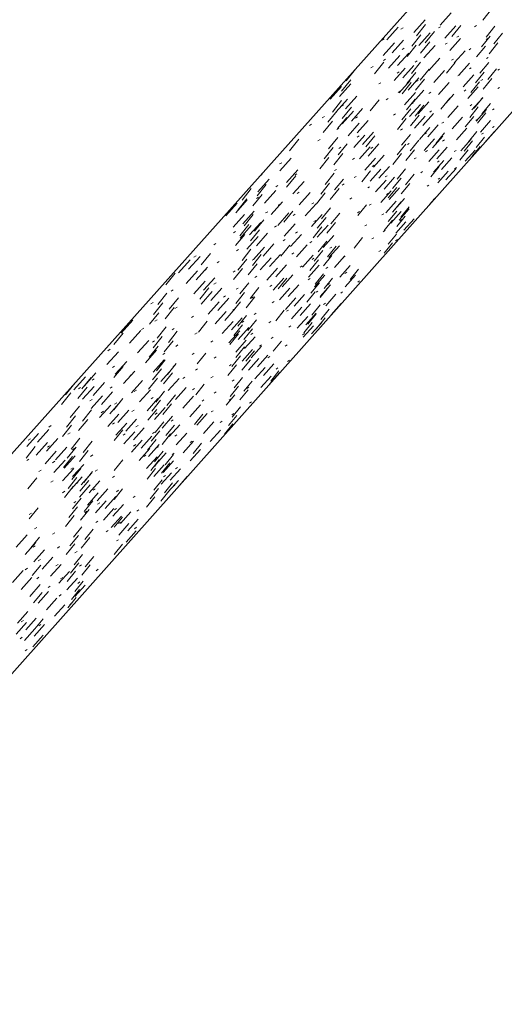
# Model space of a CAD drawing. Header units: centimetres. Extents: x 1151.07 to 1152.71, y 1902.53 to 1904.06.
# Tile 42 of 65: x 1152.2559 to 1152.3087, y 1902.8688 to 1902.9762. Entities that reach past the tile are written whole.
import ezdxf

# ---------------------------------------------------------------- set-up
doc = ezdxf.new("R2010")
doc.units = ezdxf.units.CM
for name, color, linetype, lineweight in [('Wzór powierzchni', 7, 'Continuous', 9), ('Wzór powierzchni-4', 10, 'Continuous', 9), ('Ściany', 7, 'Continuous', 9), ('Ściany-1', 250, 'Continuous', 25)]:
    doc.layers.add(name, color=color, linetype=linetype, lineweight=lineweight)

# ---------------------------------------------------------------- blocks, each defined once
blk = doc.blocks.new('FP_19-Aksono Kopia 1')
at = {"layer": 'Wzór powierzchni-4'}
for p, q in [((1152.3017, 1902.97556), (1152.30291, 1902.97691)), ((1152.30731, 1902.97732), (1152.30634, 1902.97612)), ((1152.29882, 1902.97478), (1152.30005, 1902.97615)), ((1152.30011, 1902.97565), (1152.29911, 1902.97441)), ((1152.30397, 1902.97555), (1152.30299, 1902.97434)), ((1152.29587, 1902.97397), (1152.29712, 1902.97536)), ((1152.29765, 1902.97527), (1152.29742, 1902.97514)), ((1152.2996, 1902.97452), (1152.2986, 1902.97328)), ((1152.29938, 1902.97337), (1152.3006, 1902.97473)), ((1152.30108, 1902.97487), (1152.30008, 1902.97364)), ((1152.30174, 1902.97539), (1152.30152, 1902.97527)), ((1152.30222, 1902.97416), (1152.30342, 1902.9755)), ((1152.30566, 1902.97552), (1152.30545, 1902.97539)), ((1152.30766, 1902.97546), (1152.3067, 1902.97427)), ((1152.30851, 1902.97471), (1152.30756, 1902.97353)), ((1152.2956, 1902.97407), (1152.29538, 1902.97394)), ((1152.29549, 1902.97228), (1152.29672, 1902.97366)), ((1152.29647, 1902.97256), (1152.2977, 1902.97393)), ((1152.30056, 1902.97374), (1152.29957, 1902.97252)), ((1152.30246, 1902.97361), (1152.30225, 1902.97348)), ((1152.30274, 1902.97279), (1152.30392, 1902.97412)), ((1152.30374, 1902.97438), (1152.30353, 1902.97425)), ((1152.30715, 1902.97437), (1152.30619, 1902.97319)), ((1152.30693, 1902.97414), (1152.30673, 1902.97402)), ((1152.308, 1902.97363), (1152.30705, 1902.97246)), ((1152.29706, 1902.97117), (1152.29828, 1902.97253)), ((1152.29777, 1902.97305), (1152.29755, 1902.97292)), ((1152.29909, 1902.97339), (1152.29809, 1902.97215)), ((1152.29993, 1902.97199), (1152.30114, 1902.97334)), ((1152.30324, 1902.97145), (1152.30442, 1902.97277)), ((1152.30506, 1902.97301), (1152.30485, 1902.97289)), ((1152.30664, 1902.97329), (1152.30568, 1902.97211)), ((1152.29556, 1902.97152), (1152.29455, 1902.97028)), ((1152.29575, 1902.97186), (1152.29553, 1902.97172)), ((1152.29608, 1902.97089), (1152.29731, 1902.97226)), ((1152.29954, 1902.97152), (1152.29856, 1902.9703)), ((1152.29921, 1902.97167), (1152.29899, 1902.97154)), ((1152.30047, 1902.97064), (1152.30166, 1902.97197)), ((1152.30335, 1902.97151), (1152.30238, 1902.97032)), ((1152.30316, 1902.97187), (1152.30295, 1902.97174)), ((1152.30374, 1902.97013), (1152.3049, 1902.97144)), ((1152.30699, 1902.9715), (1152.30604, 1902.97034)), ((1152.30695, 1902.97206), (1152.30674, 1902.97194)), ((1152.29247, 1902.97076), (1152.29145, 1902.9695)), ((1152.29439, 1902.97105), (1152.29416, 1902.97092)), ((1152.29667, 1902.96953), (1152.29788, 1902.97089)), ((1152.29722, 1902.97048), (1152.29701, 1902.97035)), ((1152.29763, 1902.96981), (1152.29884, 1902.97116)), ((1152.29904, 1902.97041), (1152.29805, 1902.9692)), ((1152.30049, 1902.97078), (1152.29952, 1902.96958)), ((1152.301, 1902.96932), (1152.30218, 1902.97064)), ((1152.30509, 1902.97093), (1152.30489, 1902.97081)), ((1152.30649, 1902.97045), (1152.30554, 1902.96929)), ((1152.30783, 1902.9708), (1152.3069, 1902.96965)), ((1152.30817, 1902.97077), (1152.30797, 1902.97065)), ((1152.29073, 1902.96779), (1152.29197, 1902.96918)), ((1152.29196, 1902.96962), (1152.29094, 1902.96836)), ((1152.29522, 1902.96929), (1152.295, 1902.96916)), ((1152.29725, 1902.96819), (1152.29844, 1902.96954)), ((1152.29853, 1902.96931), (1152.29755, 1902.9681)), ((1152.2982, 1902.96848), (1152.29939, 1902.96982)), ((1152.29999, 1902.96969), (1152.29901, 1902.96849)), ((1152.29931, 1902.96954), (1152.29909, 1902.96942)), ((1152.30152, 1902.96802), (1152.30269, 1902.96933)), ((1152.30384, 1902.97017), (1152.30364, 1902.97005)), ((1152.30422, 1902.96884), (1152.30538, 1902.97014)), ((1152.30599, 1902.9694), (1152.30505, 1902.96824)), ((1152.30635, 1902.96965), (1152.30615, 1902.96953)), ((1152.30733, 1902.96976), (1152.3064, 1902.9686)), ((1152.28971, 1902.96749), (1152.29096, 1902.96889)), ((1152.29095, 1902.96902), (1152.29081, 1902.96894)), ((1152.29735, 1902.96836), (1152.29713, 1902.96823)), ((1152.29781, 1902.96689), (1152.299, 1902.96822)), ((1152.29875, 1902.96717), (1152.29993, 1902.9685)), ((1152.30068, 1902.96825), (1152.30047, 1902.96812)), ((1152.30203, 1902.96674), (1152.30318, 1902.96804)), ((1152.30451, 1902.96852), (1152.30431, 1902.96839)), ((1152.3047, 1902.96758), (1152.30584, 1902.96886)), ((1152.30817, 1902.96878), (1152.30798, 1902.96865)), ((1152.29096, 1902.96735), (1152.28995, 1902.9661)), ((1152.29037, 1902.96614), (1152.29161, 1902.96752)), ((1152.29138, 1902.96644), (1152.29261, 1902.96782)), ((1152.29506, 1902.96744), (1152.29407, 1902.96622)), ((1152.29603, 1902.96757), (1152.29581, 1902.96744)), ((1152.29899, 1902.96752), (1152.29802, 1902.96633)), ((1152.29876, 1902.96708), (1152.29855, 1902.96695)), ((1152.29929, 1902.96589), (1152.30046, 1902.9672)), ((1152.30274, 1902.9676), (1152.30179, 1902.96643)), ((1152.30517, 1902.96633), (1152.3063, 1902.9676)), ((1152.30634, 1902.96768), (1152.30541, 1902.96653)), ((1152.30637, 1902.96766), (1152.30617, 1902.96753)), ((1152.30718, 1902.96702), (1152.30625, 1902.96589)), ((1152.29046, 1902.96623), (1152.28945, 1902.96498)), ((1152.29115, 1902.96686), (1152.29092, 1902.96672)), ((1152.29202, 1902.96664), (1152.29101, 1902.9654)), ((1152.29102, 1902.96481), (1152.29224, 1902.96618)), ((1152.29202, 1902.96512), (1152.29323, 1902.96648)), ((1152.29682, 1902.9659), (1152.2966, 1902.96576)), ((1152.29849, 1902.96645), (1152.29753, 1902.96526)), ((1152.29836, 1902.9656), (1152.29954, 1902.96692)), ((1152.29993, 1902.96684), (1152.29897, 1902.96565)), ((1152.29982, 1902.96464), (1152.30098, 1902.96593)), ((1152.30077, 1902.96622), (1152.30056, 1902.96609)), ((1152.30253, 1902.96549), (1152.30367, 1902.96678)), ((1152.30585, 1902.96665), (1152.30492, 1902.96551)), ((1152.30516, 1902.96691), (1152.30496, 1902.96678)), ((1152.30563, 1902.96511), (1152.30675, 1902.96637)), ((1152.30669, 1902.966), (1152.30576, 1902.96487)), ((1152.30758, 1902.96645), (1152.30739, 1902.96633)), ((1152.28908, 1902.96562), (1152.28885, 1902.96548)), ((1152.28996, 1902.96511), (1152.28896, 1902.96387)), ((1152.29152, 1902.96552), (1152.29052, 1902.96429)), ((1152.29166, 1902.96352), (1152.29287, 1902.96487)), ((1152.2927, 1902.96556), (1152.29247, 1902.96542)), ((1152.29264, 1902.96382), (1152.29384, 1902.96517)), ((1152.298, 1902.96538), (1152.29704, 1902.96419)), ((1152.29943, 1902.96577), (1152.29848, 1902.96459)), ((1152.29887, 1902.96505), (1152.29866, 1902.96492)), ((1152.2989, 1902.96434), (1152.30007, 1902.96565)), ((1152.30209, 1902.965), (1152.30189, 1902.96488)), ((1152.30301, 1902.96427), (1152.30415, 1902.96554)), ((1152.30536, 1902.96562), (1152.30443, 1902.96449)), ((1152.30579, 1902.96533), (1152.30559, 1902.96521)), ((1152.30608, 1902.96392), (1152.30719, 1902.96516)), ((1152.28768, 1902.96479), (1152.28745, 1902.96465)), ((1152.29066, 1902.96433), (1152.29044, 1902.9642)), ((1152.29325, 1902.96255), (1152.29444, 1902.96389)), ((1152.29759, 1902.96426), (1152.29738, 1902.96413)), ((1152.29944, 1902.96311), (1152.30059, 1902.9644)), ((1152.30022, 1902.96384), (1152.30002, 1902.96372)), ((1152.30034, 1902.9634), (1152.30149, 1902.96469)), ((1152.30216, 1902.96382), (1152.30123, 1902.96267)), ((1152.30349, 1902.96307), (1152.30462, 1902.96433)), ((1152.30571, 1902.96398), (1152.3048, 1902.96285)), ((1152.30641, 1902.9638), (1152.30621, 1902.96367)), ((1152.30652, 1902.96274), (1152.30762, 1902.96398)), ((1152.30759, 1902.96454), (1152.3074, 1902.96442)), ((1152.2863, 1902.96313), (1152.28529, 1902.96188)), ((1152.28861, 1902.9631), (1152.28838, 1902.96296)), ((1152.29054, 1902.96332), (1152.28954, 1902.96209)), ((1152.29228, 1902.96224), (1152.29348, 1902.96358)), ((1152.29287, 1902.96349), (1152.29265, 1902.96336)), ((1152.29458, 1902.96349), (1152.29361, 1902.96229)), ((1152.29845, 1902.96366), (1152.2975, 1902.96249)), ((1152.29834, 1902.96267), (1152.29813, 1902.96255)), ((1152.29938, 1902.96302), (1152.29844, 1902.96186)), ((1152.29996, 1902.9619), (1152.3011, 1902.96318)), ((1152.30085, 1902.96219), (1152.30199, 1902.96347)), ((1152.30216, 1902.96306), (1152.30195, 1902.96293)), ((1152.30397, 1902.96188), (1152.30508, 1902.96313)), ((1152.30523, 1902.96297), (1152.30431, 1902.96185)), ((1152.30654, 1902.96336), (1152.30563, 1902.96224)), ((1152.29005, 1902.96222), (1152.28906, 1902.961)), ((1152.29158, 1902.96265), (1152.2906, 1902.96144)), ((1152.29086, 1902.96227), (1152.29064, 1902.96213)), ((1152.29289, 1902.96099), (1152.29408, 1902.96232)), ((1152.29385, 1902.9613), (1152.29503, 1902.96263)), ((1152.29435, 1902.96228), (1152.29414, 1902.96214)), ((1152.29797, 1902.96261), (1152.29702, 1902.96144)), ((1152.2989, 1902.96198), (1152.29796, 1902.96082)), ((1152.30031, 1902.9619), (1152.30011, 1902.96177)), ((1152.30047, 1902.96071), (1152.3016, 1902.96198)), ((1152.30135, 1902.96101), (1152.30248, 1902.96227)), ((1152.30343, 1902.96191), (1152.30323, 1902.96179)), ((1152.30475, 1902.96197), (1152.30383, 1902.96085)), ((1152.30443, 1902.96073), (1152.30553, 1902.96196)), ((1152.30606, 1902.96236), (1152.30515, 1902.96125)), ((1152.28443, 1902.96058), (1152.2842, 1902.96044)), ((1152.28423, 1902.95969), (1152.28547, 1902.96107)), ((1152.28956, 1902.96113), (1152.28858, 1902.95991)), ((1152.28951, 1902.96145), (1152.28929, 1902.96131)), ((1152.29109, 1902.96157), (1152.29011, 1902.96036)), ((1152.29238, 1902.96106), (1152.29216, 1902.96093)), ((1152.29349, 1902.95977), (1152.29467, 1902.96109)), ((1152.29444, 1902.96008), (1152.29561, 1902.96139)), ((1152.29748, 1902.96157), (1152.29654, 1902.9604)), ((1152.29907, 1902.96112), (1152.29886, 1902.961)), ((1152.30097, 1902.95955), (1152.30209, 1902.9608)), ((1152.30161, 1902.96077), (1152.30141, 1902.96064)), ((1152.30185, 1902.95984), (1152.30296, 1902.9611)), ((1152.28495, 1902.95842), (1152.28617, 1902.9598)), ((1152.29039, 1902.95984), (1152.29017, 1902.95971)), ((1152.29412, 1902.95968), (1152.29316, 1902.9585)), ((1152.29408, 1902.95857), (1152.29524, 1902.95987)), ((1152.2945, 1902.9603), (1152.29429, 1902.96016)), ((1152.29502, 1902.95888), (1152.29617, 1902.96018)), ((1152.29794, 1902.95992), (1152.297, 1902.95877)), ((1152.29978, 1902.95961), (1152.29958, 1902.95948)), ((1152.30159, 1902.96016), (1152.30068, 1902.95903)), ((1152.30146, 1902.9584), (1152.30257, 1902.95965)), ((1152.30233, 1902.9587), (1152.30343, 1902.95994)), ((1152.30348, 1902.96005), (1152.30328, 1902.95992)), ((1152.28183, 1902.95741), (1152.28307, 1902.9588)), ((1152.28231, 1902.9593), (1152.28207, 1902.95915)), ((1152.28596, 1902.95915), (1152.28496, 1902.95792)), ((1152.28565, 1902.95718), (1152.28686, 1902.95854)), ((1152.28609, 1902.95936), (1152.28586, 1902.95923)), ((1152.29013, 1902.95942), (1152.28915, 1902.95821)), ((1152.29116, 1902.9588), (1152.29019, 1902.95761)), ((1152.29256, 1902.95909), (1152.29234, 1902.95896)), ((1152.29466, 1902.95739), (1152.29581, 1902.95868)), ((1152.29558, 1902.95771), (1152.29673, 1902.95899)), ((1152.29593, 1902.95916), (1152.29572, 1902.95903)), ((1152.29746, 1902.9589), (1152.29652, 1902.95775)), ((1152.29885, 1902.95933), (1152.29793, 1902.95818)), ((1152.30168, 1902.9589), (1152.30148, 1902.95878)), ((1152.28111, 1902.95775), (1152.2801, 1902.9565)), ((1152.28275, 1902.95822), (1152.28174, 1902.95698)), ((1152.28257, 1902.95617), (1152.2838, 1902.95755)), ((1152.28401, 1902.9581), (1152.28378, 1902.95796)), ((1152.28634, 1902.95735), (1152.28612, 1902.95721)), ((1152.28633, 1902.95597), (1152.28753, 1902.95732)), ((1152.28965, 1902.95835), (1152.28868, 1902.95715)), ((1152.29068, 1902.95775), (1152.28972, 1902.95656)), ((1152.29125, 1902.95828), (1152.29103, 1902.95814)), ((1152.29401, 1902.95796), (1152.2938, 1902.95783)), ((1152.29523, 1902.95624), (1152.29637, 1902.95751)), ((1152.29698, 1902.95789), (1152.29605, 1902.95674)), ((1152.29614, 1902.95655), (1152.29727, 1902.95783)), ((1152.29838, 1902.95832), (1152.29745, 1902.95718)), ((1152.30048, 1902.95814), (1152.30028, 1902.95801)), ((1152.27941, 1902.95513), (1152.28066, 1902.95652)), ((1152.28064, 1902.95664), (1152.27963, 1902.95539)), ((1152.28228, 1902.95712), (1152.28127, 1902.95588)), ((1152.2819, 1902.95681), (1152.28167, 1902.95667)), ((1152.28329, 1902.95495), (1152.28451, 1902.95631)), ((1152.28918, 1902.95729), (1152.28821, 1902.9561)), ((1152.29208, 1902.95675), (1152.29187, 1902.95662)), ((1152.29578, 1902.9551), (1152.29691, 1902.95637)), ((1152.29606, 1902.95726), (1152.29585, 1902.95713)), ((1152.29744, 1902.95631), (1152.29651, 1902.95517)), ((1152.29668, 1902.95542), (1152.29781, 1902.95668)), ((1152.30105, 1902.95662), (1152.30055, 1902.95601)), ((1152.30115, 1902.9567), (1152.30096, 1902.95657)), ((1152.27834, 1902.95477), (1152.27959, 1902.95618)), ((1152.28018, 1902.9539), (1152.28141, 1902.95528)), ((1152.2829, 1902.95524), (1152.28267, 1902.9551)), ((1152.28429, 1902.95609), (1152.28406, 1902.95595)), ((1152.28563, 1902.9553), (1152.28465, 1902.95409)), ((1152.287, 1902.95478), (1152.2882, 1902.95611)), ((1152.28793, 1902.95622), (1152.28771, 1902.95608)), ((1152.28974, 1902.95565), (1152.28878, 1902.95447)), ((1152.2929, 1902.95527), (1152.29269, 1902.95513)), ((1152.29367, 1902.95599), (1152.29273, 1902.95483)), ((1152.29417, 1902.95607), (1152.29396, 1902.95594)), ((1152.29697, 1902.95531), (1152.29605, 1902.95418)), ((1152.29633, 1902.95399), (1152.29744, 1902.95525)), ((1152.29742, 1902.95619), (1152.29722, 1902.95606)), ((1152.29722, 1902.95431), (1152.29833, 1902.95556)), ((1152.29834, 1902.95575), (1152.29743, 1902.95463)), ((1152.27912, 1902.95355), (1152.28036, 1902.95494)), ((1152.28133, 1902.95494), (1152.28033, 1902.9537)), ((1152.28247, 1902.95434), (1152.28148, 1902.95312)), ((1152.284, 1902.95375), (1152.28521, 1902.9551)), ((1152.28591, 1902.95497), (1152.28569, 1902.95483)), ((1152.28766, 1902.95361), (1152.28884, 1902.95493)), ((1152.28816, 1902.95429), (1152.28794, 1902.95416)), ((1152.28927, 1902.95461), (1152.28831, 1902.95343)), ((1152.29075, 1902.95508), (1152.2898, 1902.9539)), ((1152.29557, 1902.95501), (1152.29536, 1902.95488)), ((1152.2965, 1902.95432), (1152.29558, 1902.95319)), ((1152.29686, 1902.9529), (1152.29797, 1902.95414)), ((1152.29788, 1902.95476), (1152.29696, 1902.95364)), ((1152.29754, 1902.95437), (1152.29733, 1902.95424)), ((1152.29774, 1902.95322), (1152.29885, 1902.95446)), ((1152.2794, 1902.95308), (1152.27916, 1902.95294)), ((1152.28086, 1902.95385), (1152.27987, 1902.95262)), ((1152.27989, 1902.95235), (1152.28111, 1902.95372)), ((1152.28093, 1902.9527), (1152.28215, 1902.95407)), ((1152.28201, 1902.95327), (1152.28102, 1902.95205)), ((1152.28387, 1902.9537), (1152.28365, 1902.95356)), ((1152.2847, 1902.95258), (1152.2859, 1902.95392)), ((1152.28616, 1902.95305), (1152.28594, 1902.95291)), ((1152.2888, 1902.95358), (1152.28785, 1902.9524)), ((1152.28831, 1902.95247), (1152.28948, 1902.95377)), ((1152.29029, 1902.95405), (1152.28934, 1902.95288)), ((1152.28968, 1902.95323), (1152.28947, 1902.9531)), ((1152.29369, 1902.95382), (1152.29348, 1902.95368)), ((1152.2957, 1902.95319), (1152.2955, 1902.95306)), ((1152.2804, 1902.95277), (1152.2794, 1902.95154)), ((1152.28064, 1902.95117), (1152.28185, 1902.95253)), ((1152.28167, 1902.95153), (1152.28287, 1902.95288)), ((1152.28482, 1902.95221), (1152.2846, 1902.95207)), ((1152.28538, 1902.95143), (1152.28657, 1902.95276)), ((1152.28772, 1902.952), (1152.28751, 1902.95186)), ((1152.28936, 1902.95201), (1152.28841, 1902.95085)), ((1152.28894, 1902.95134), (1152.2901, 1902.95264)), ((1152.29323, 1902.95241), (1152.29231, 1902.95128)), ((1152.29446, 1902.9524), (1152.29426, 1902.95227)), ((1152.29695, 1902.9528), (1152.29604, 1902.95169)), ((1152.29704, 1902.9522), (1152.29684, 1902.95207)), ((1152.27726, 1902.95177), (1152.27703, 1902.95163)), ((1152.27973, 1902.95113), (1152.2795, 1902.95099)), ((1152.28108, 1902.95114), (1152.2801, 1902.94993)), ((1152.28137, 1902.95002), (1152.28257, 1902.95137)), ((1152.28239, 1902.95038), (1152.28358, 1902.95172)), ((1152.28531, 1902.95158), (1152.28435, 1902.9504)), ((1152.28605, 1902.95031), (1152.28722, 1902.95162)), ((1152.2889, 1902.951), (1152.28796, 1902.94984)), ((1152.29036, 1902.95147), (1152.28943, 1902.95032)), ((1152.28957, 1902.95024), (1152.29071, 1902.95153)), ((1152.28988, 1902.95139), (1152.28967, 1902.95125)), ((1152.29522, 1902.95102), (1152.29502, 1902.95089)), ((1152.29649, 1902.95183), (1152.29559, 1902.95072)), ((1152.27319, 1902.94859), (1152.27444, 1902.94999)), ((1152.27428, 1902.94897), (1152.27553, 1902.95036)), ((1152.2751, 1902.95044), (1152.27486, 1902.9503)), ((1152.27665, 1902.95067), (1152.27565, 1902.94943)), ((1152.27762, 1902.94982), (1152.27738, 1902.94968)), ((1152.28062, 1902.95008), (1152.27964, 1902.94887)), ((1152.28142, 1902.95008), (1152.2812, 1902.94994)), ((1152.2822, 1902.95059), (1152.28123, 1902.94939)), ((1152.28209, 1902.94889), (1152.28328, 1902.95022)), ((1152.28309, 1902.94925), (1152.28428, 1902.95058)), ((1152.28574, 1902.95075), (1152.28552, 1902.95061)), ((1152.28671, 1902.9492), (1152.28787, 1902.9505)), ((1152.28844, 1902.94999), (1152.2875, 1902.94883)), ((1152.28794, 1902.95016), (1152.28773, 1902.95002)), ((1152.2899, 1902.95047), (1152.28897, 1902.94932)), ((1152.29018, 1902.94916), (1152.29131, 1902.95043)), ((1152.29134, 1902.9504), (1152.29113, 1902.95026)), ((1152.27402, 1902.94743), (1152.27526, 1902.94881)), ((1152.2751, 1902.94781), (1152.27633, 1902.94919)), ((1152.2762, 1902.94894), (1152.27596, 1902.94879)), ((1152.27936, 1902.94879), (1152.27913, 1902.94864)), ((1152.28016, 1902.94903), (1152.27918, 1902.94783)), ((1152.28174, 1902.94954), (1152.28077, 1902.94835)), ((1152.2828, 1902.94778), (1152.28398, 1902.9491)), ((1152.28379, 1902.94814), (1152.28496, 1902.94946)), ((1152.28664, 1902.94933), (1152.28643, 1902.94919)), ((1152.28736, 1902.94812), (1152.2885, 1902.94941)), ((1152.28944, 1902.94918), (1152.28923, 1902.94904)), ((1152.29078, 1902.9481), (1152.2919, 1902.94936)), ((1152.29281, 1902.94896), (1152.2919, 1902.94784)), ((1152.27282, 1902.94853), (1152.27181, 1902.94728)), ((1152.27484, 1902.94629), (1152.27607, 1902.94766)), ((1152.2759, 1902.94667), (1152.27712, 1902.94804)), ((1152.28172, 1902.94821), (1152.2815, 1902.94807)), ((1152.28349, 1902.94669), (1152.28466, 1902.948)), ((1152.285, 1902.94799), (1152.28405, 1902.94682)), ((1152.28447, 1902.94705), (1152.28563, 1902.94836)), ((1152.28752, 1902.94794), (1152.28731, 1902.94781)), ((1152.28799, 1902.94706), (1152.28913, 1902.94833)), ((1152.28899, 1902.94848), (1152.28806, 1902.94734)), ((1152.28998, 1902.94799), (1152.28906, 1902.94686)), ((1152.29152, 1902.94863), (1152.29131, 1902.94849)), ((1152.29136, 1902.94706), (1152.29248, 1902.94831)), ((1152.29292, 1902.94769), (1152.29272, 1902.94756)), ((1152.27261, 1902.94671), (1152.27237, 1902.94656)), ((1152.27648, 1902.94693), (1152.27549, 1902.94571)), ((1152.27669, 1902.94556), (1152.2779, 1902.94691)), ((1152.27727, 1902.94748), (1152.27703, 1902.94733)), ((1152.27968, 1902.94692), (1152.27945, 1902.94678)), ((1152.28083, 1902.94747), (1152.27987, 1902.94628)), ((1152.28194, 1902.94696), (1152.28098, 1902.94578)), ((1152.28335, 1902.94723), (1152.28313, 1902.94709)), ((1152.28417, 1902.94563), (1152.28533, 1902.94692)), ((1152.28514, 1902.94599), (1152.28629, 1902.94728)), ((1152.28854, 1902.94749), (1152.28761, 1902.94636)), ((1152.28838, 1902.94659), (1152.28817, 1902.94646)), ((1152.28861, 1902.94601), (1152.28974, 1902.94728)), ((1152.28953, 1902.94701), (1152.28861, 1902.94588)), ((1152.28964, 1902.94741), (1152.28943, 1902.94728)), ((1152.27192, 1902.94637), (1152.27091, 1902.94512)), ((1152.27316, 1902.94585), (1152.27216, 1902.94461)), ((1152.27564, 1902.94517), (1152.27685, 1902.94653)), ((1152.27746, 1902.94446), (1152.27865, 1902.94581)), ((1152.27831, 1902.94605), (1152.27808, 1902.94591)), ((1152.28038, 1902.94644), (1152.27942, 1902.94525)), ((1152.28149, 1902.94595), (1152.28054, 1902.94477)), ((1152.28134, 1902.94595), (1152.28112, 1902.94581)), ((1152.28484, 1902.94458), (1152.28598, 1902.94586)), ((1152.28579, 1902.94494), (1152.28693, 1902.94622)), ((1152.28809, 1902.94651), (1152.28716, 1902.94538)), ((1152.28922, 1902.94499), (1152.29033, 1902.94624)), ((1152.29107, 1902.94649), (1152.29087, 1902.94636)), ((1152.27042, 1902.94535), (1152.27017, 1902.9452)), ((1152.27147, 1902.94529), (1152.27047, 1902.94405)), ((1152.27272, 1902.94478), (1152.27172, 1902.94355)), ((1152.27302, 1902.94482), (1152.27278, 1902.94467)), ((1152.27642, 1902.94408), (1152.27762, 1902.94543)), ((1152.27821, 1902.94339), (1152.2794, 1902.94472)), ((1152.27993, 1902.94542), (1152.27897, 1902.94423)), ((1152.27932, 1902.94466), (1152.27909, 1902.94452)), ((1152.28362, 1902.94544), (1152.2834, 1902.9453)), ((1152.2847, 1902.94451), (1152.28377, 1902.94336)), ((1152.28518, 1902.94452), (1152.28496, 1902.94439)), ((1152.28549, 1902.94355), (1152.28662, 1902.94483)), ((1152.28643, 1902.94392), (1152.28756, 1902.94518)), ((1152.28863, 1902.94507), (1152.28772, 1902.94395)), ((1152.28961, 1902.94461), (1152.28871, 1902.9435)), ((1152.28921, 1902.94527), (1152.289, 1902.94514)), ((1152.28982, 1902.94399), (1152.29092, 1902.94523)), ((1152.26693, 1902.94201), (1152.26819, 1902.94341)), ((1152.27103, 1902.94422), (1152.27002, 1902.94299)), ((1152.27085, 1902.94346), (1152.27061, 1902.94331)), ((1152.27483, 1902.94386), (1152.27459, 1902.94371)), ((1152.27719, 1902.94301), (1152.27838, 1902.94435)), ((1152.27895, 1902.94235), (1152.28013, 1902.94366)), ((1152.2806, 1902.94393), (1152.27965, 1902.94275)), ((1152.28169, 1902.94346), (1152.28075, 1902.9423)), ((1152.28164, 1902.94417), (1152.28142, 1902.94403)), ((1152.28613, 1902.94255), (1152.28726, 1902.94381)), ((1152.28706, 1902.94291), (1152.28818, 1902.94417)), ((1152.28819, 1902.94411), (1152.28728, 1902.94299)), ((1152.28917, 1902.94366), (1152.28827, 1902.94255)), ((1152.26783, 1902.94091), (1152.26907, 1902.9423)), ((1152.2694, 1902.94255), (1152.26916, 1902.9424)), ((1152.27183, 1902.94268), (1152.27084, 1902.94145)), ((1152.27271, 1902.94252), (1152.27247, 1902.94237)), ((1152.27631, 1902.94332), (1152.27534, 1902.94212)), ((1152.27794, 1902.94196), (1152.27912, 1902.94328)), ((1152.28016, 1902.94292), (1152.27921, 1902.94175)), ((1152.27968, 1902.94132), (1152.28084, 1902.94262)), ((1152.28031, 1902.94331), (1152.28008, 1902.94317)), ((1152.28125, 1902.94247), (1152.28031, 1902.94131)), ((1152.28323, 1902.94326), (1152.28302, 1902.94313)), ((1152.28542, 1902.9428), (1152.28521, 1902.94267)), ((1152.28676, 1902.94156), (1152.28788, 1902.94281)), ((1152.28775, 1902.94315), (1152.28684, 1902.94203)), ((1152.28768, 1902.94192), (1152.28879, 1902.94317)), ((1152.26713, 1902.94201), (1152.26612, 1902.94076)), ((1152.26871, 1902.93984), (1152.26994, 1902.94121)), ((1152.27139, 1902.94163), (1152.2704, 1902.94041)), ((1152.27305, 1902.9422), (1152.27207, 1902.94099)), ((1152.2752, 1902.94204), (1152.27497, 1902.9419)), ((1152.27868, 1902.94093), (1152.27985, 1902.94224)), ((1152.27971, 1902.94192), (1152.27877, 1902.94076)), ((1152.27941, 1902.93992), (1152.28056, 1902.94122)), ((1152.28039, 1902.94031), (1152.28154, 1902.9416)), ((1152.28127, 1902.94199), (1152.28105, 1902.94185)), ((1152.2835, 1902.94155), (1152.28329, 1902.94141)), ((1152.28692, 1902.94195), (1152.28671, 1902.94181)), ((1152.26572, 1902.94025), (1152.26547, 1902.94009)), ((1152.26958, 1902.93878), (1152.27079, 1902.94015)), ((1152.27095, 1902.94059), (1152.26997, 1902.93938)), ((1152.27056, 1902.94117), (1152.27033, 1902.94102)), ((1152.27261, 1902.94117), (1152.27163, 1902.93996)), ((1152.27311, 1902.94071), (1152.27288, 1902.94056)), ((1152.27693, 1902.94115), (1152.27671, 1902.941)), ((1152.28037, 1902.9405), (1152.27944, 1902.93934)), ((1152.28012, 1902.93893), (1152.28126, 1902.94022)), ((1152.28109, 1902.93932), (1152.28223, 1902.94059)), ((1152.28221, 1902.94071), (1152.28199, 1902.94057)), ((1152.28441, 1902.94114), (1152.2835, 1902.94002)), ((1152.28503, 1902.94071), (1152.28482, 1902.94057)), ((1152.26538, 1902.93859), (1152.26663, 1902.93998)), ((1152.27042, 1902.93775), (1152.27163, 1902.9391)), ((1152.27174, 1902.93911), (1152.27077, 1902.93791)), ((1152.2717, 1902.93981), (1152.27147, 1902.93966)), ((1152.27488, 1902.93983), (1152.27465, 1902.93968)), ((1152.27615, 1902.93982), (1152.2752, 1902.93864)), ((1152.27727, 1902.93941), (1152.27705, 1902.93927)), ((1152.27994, 1902.93952), (1152.279, 1902.93837)), ((1152.28101, 1902.9391), (1152.28009, 1902.93796)), ((1152.28145, 1902.94007), (1152.28052, 1902.93893)), ((1152.28082, 1902.93796), (1152.28195, 1902.93923)), ((1152.28178, 1902.93834), (1152.2829, 1902.93961)), ((1152.28312, 1902.93945), (1152.28291, 1902.93931)), ((1152.28527, 1902.93906), (1152.28506, 1902.93892)), ((1152.26621, 1902.93841), (1152.26597, 1902.93826)), ((1152.26713, 1902.93838), (1152.26613, 1902.93715)), ((1152.26629, 1902.93753), (1152.26753, 1902.93892)), ((1152.27131, 1902.9381), (1152.27034, 1902.9369)), ((1152.27125, 1902.93674), (1152.27245, 1902.93808)), ((1152.27294, 1902.93868), (1152.27198, 1902.93749)), ((1152.2728, 1902.9385), (1152.27258, 1902.93835)), ((1152.27525, 1902.9381), (1152.27502, 1902.93795)), ((1152.2795, 1902.93854), (1152.27857, 1902.9374)), ((1152.27893, 1902.93857), (1152.27872, 1902.93843)), ((1152.2815, 1902.93701), (1152.28262, 1902.93827)), ((1152.28245, 1902.93739), (1152.28357, 1902.93865)), ((1152.28401, 1902.93823), (1152.28381, 1902.93809)), ((1152.26178, 1902.93582), (1152.26304, 1902.93723)), ((1152.26364, 1902.93716), (1152.26264, 1902.93592)), ((1152.26292, 1902.93626), (1152.26418, 1902.93766)), ((1152.26399, 1902.93702), (1152.26375, 1902.93686)), ((1152.26718, 1902.9365), (1152.2684, 1902.93787)), ((1152.26813, 1902.93754), (1152.2679, 1902.93739)), ((1152.27088, 1902.93708), (1152.26991, 1902.93589)), ((1152.27251, 1902.93767), (1152.27155, 1902.93648)), ((1152.27206, 1902.93575), (1152.27325, 1902.93707)), ((1152.27388, 1902.93721), (1152.27366, 1902.93707)), ((1152.27694, 1902.93727), (1152.27672, 1902.93713)), ((1152.28015, 1902.93718), (1152.27923, 1902.93604)), ((1152.28217, 1902.93607), (1152.28328, 1902.93732)), ((1152.28311, 1902.93645), (1152.28422, 1902.9377)), ((1152.28413, 1902.93788), (1152.28323, 1902.93677)), ((1152.26187, 1902.93654), (1152.26086, 1902.93529)), ((1152.26322, 1902.93611), (1152.26221, 1902.93487)), ((1152.2625, 1902.93607), (1152.26226, 1902.93592)), ((1152.26273, 1902.93479), (1152.26398, 1902.93618)), ((1152.26386, 1902.93522), (1152.2651, 1902.93661)), ((1152.26596, 1902.93616), (1152.26572, 1902.93601)), ((1152.26805, 1902.93549), (1152.26926, 1902.93685)), ((1152.26891, 1902.9345), (1152.27011, 1902.93584)), ((1152.27286, 1902.93478), (1152.27403, 1902.93609)), ((1152.27493, 1902.93596), (1152.27471, 1902.93582)), ((1152.27599, 1902.93644), (1152.27506, 1902.93528)), ((1152.27972, 1902.93622), (1152.27881, 1902.93509)), ((1152.27925, 1902.93691), (1152.27903, 1902.93676)), ((1152.28078, 1902.93584), (1152.27987, 1902.93472)), ((1152.28121, 1902.93678), (1152.2803, 1902.93566)), ((1152.28084, 1902.93612), (1152.28063, 1902.93598)), ((1152.26144, 1902.93548), (1152.26043, 1902.93423)), ((1152.26377, 1902.93476), (1152.26353, 1902.93461)), ((1152.26367, 1902.93378), (1152.2649, 1902.93516)), ((1152.26478, 1902.93421), (1152.266, 1902.93559)), ((1152.26712, 1902.93487), (1152.26614, 1902.93366)), ((1152.26859, 1902.93579), (1152.26835, 1902.93564)), ((1152.26975, 1902.93353), (1152.27093, 1902.93486)), ((1152.27043, 1902.93498), (1152.2702, 1902.93483)), ((1152.27165, 1902.93567), (1152.2707, 1902.93449)), ((1152.27284, 1902.93527), (1152.27189, 1902.9341)), ((1152.27365, 1902.93382), (1152.2748, 1902.93512)), ((1152.27728, 1902.93561), (1152.27706, 1902.93547)), ((1152.2793, 1902.93527), (1152.27838, 1902.93415)), ((1152.27891, 1902.93485), (1152.27869, 1902.9347)), ((1152.26237, 1902.93403), (1152.26137, 1902.93279)), ((1152.26458, 1902.93279), (1152.2658, 1902.93415)), ((1152.26568, 1902.93322), (1152.26689, 1902.93458)), ((1152.26644, 1902.93441), (1152.26621, 1902.93426)), ((1152.27081, 1902.93369), (1152.26985, 1902.93252)), ((1152.27123, 1902.93468), (1152.27027, 1902.9335)), ((1152.27057, 1902.93258), (1152.27174, 1902.93389)), ((1152.27241, 1902.93429), (1152.27147, 1902.93312)), ((1152.27441, 1902.93289), (1152.27556, 1902.93417)), ((1152.27595, 1902.93474), (1152.27574, 1902.9346)), ((1152.27994, 1902.93396), (1152.27903, 1902.93285)), ((1152.28112, 1902.93452), (1152.28091, 1902.93438)), ((1152.26195, 1902.93299), (1152.26096, 1902.93176)), ((1152.2637, 1902.93363), (1152.26271, 1902.9324)), ((1152.265, 1902.93349), (1152.26476, 1902.93333)), ((1152.26548, 1902.93182), (1152.26668, 1902.93317)), ((1152.26656, 1902.93225), (1152.26776, 1902.9336)), ((1152.26742, 1902.9313), (1152.26861, 1902.93263)), ((1152.26833, 1902.93362), (1152.26809, 1902.93347)), ((1152.27084, 1902.9333), (1152.27062, 1902.93315)), ((1152.27138, 1902.93164), (1152.27254, 1902.93294)), ((1152.27584, 1902.93317), (1152.27492, 1902.93203)), ((1152.27517, 1902.93197), (1152.2763, 1902.93324)), ((1152.27695, 1902.93355), (1152.27674, 1902.93341)), ((1152.27952, 1902.93303), (1152.27861, 1902.93192)), ((1152.27921, 1902.93325), (1152.279, 1902.93311)), ((1152.2593, 1902.93192), (1152.25906, 1902.93176)), ((1152.26153, 1902.93196), (1152.26054, 1902.93074)), ((1152.26328, 1902.9326), (1152.26229, 1902.93138)), ((1152.2662, 1902.93224), (1152.26597, 1902.93209)), ((1152.26635, 1902.93087), (1152.26755, 1902.9322)), ((1152.26827, 1902.93037), (1152.26944, 1902.93169)), ((1152.26877, 1902.93194), (1152.26854, 1902.93179)), ((1152.27157, 1902.93234), (1152.27063, 1902.93118)), ((1152.27274, 1902.93198), (1152.2718, 1902.93083)), ((1152.27217, 1902.93072), (1152.27332, 1902.93202)), ((1152.27261, 1902.93254), (1152.27238, 1902.9324)), ((1152.27591, 1902.93107), (1152.27703, 1902.93233)), ((1152.27793, 1902.93239), (1152.27771, 1902.93225)), ((1152.2791, 1902.9321), (1152.2782, 1902.931)), ((1152.25665, 1902.92965), (1152.2579, 1902.93106)), ((1152.25703, 1902.93048), (1152.25678, 1902.93032)), ((1152.25781, 1902.93011), (1152.25906, 1902.93151)), ((1152.2588, 1902.92914), (1152.26004, 1902.93053)), ((1152.26135, 1902.93114), (1152.2611, 1902.93099)), ((1152.26244, 1902.93057), (1152.26146, 1902.92936)), ((1152.26711, 1902.93148), (1152.26615, 1902.93029)), ((1152.26737, 1902.93103), (1152.26714, 1902.93088)), ((1152.26721, 1902.92993), (1152.2684, 1902.93126)), ((1152.2691, 1902.92945), (1152.27026, 1902.93076)), ((1152.27115, 1902.93137), (1152.27021, 1902.93022)), ((1152.27057, 1902.9312), (1152.27034, 1902.93106)), ((1152.27232, 1902.93102), (1152.27139, 1902.92987)), ((1152.27299, 1902.93093), (1152.27277, 1902.93078)), ((1152.27294, 1902.92982), (1152.27408, 1902.9311)), ((1152.27663, 1902.93018), (1152.27775, 1902.93144)), ((1152.25756, 1902.92963), (1152.25656, 1902.92839)), ((1152.25765, 1902.92869), (1152.25889, 1902.93008)), ((1152.25912, 1902.92971), (1152.25888, 1902.92956)), ((1152.25976, 1902.9282), (1152.26099, 1902.92957)), ((1152.26203, 1902.92957), (1152.26105, 1902.92836)), ((1152.26188, 1902.92945), (1152.26164, 1902.92929)), ((1152.26375, 1902.93021), (1152.26278, 1902.92901)), ((1152.26806, 1902.92902), (1152.26923, 1902.93033)), ((1152.26851, 1902.92985), (1152.26828, 1902.9297)), ((1152.26889, 1902.92812), (1152.27004, 1902.92942)), ((1152.27074, 1902.93041), (1152.2698, 1902.92926)), ((1152.26991, 1902.92855), (1152.27107, 1902.92985)), ((1152.27098, 1902.9296), (1152.27075, 1902.92945)), ((1152.2737, 1902.92894), (1152.27483, 1902.93021)), ((1152.27468, 1902.93023), (1152.27446, 1902.93008)), ((1152.2757, 1902.93), (1152.27479, 1902.92888)), ((1152.25863, 1902.92774), (1152.25986, 1902.92912)), ((1152.26162, 1902.92857), (1152.26065, 1902.92736)), ((1152.26071, 1902.92727), (1152.26192, 1902.92862)), ((1152.26333, 1902.92922), (1152.26237, 1902.92802)), ((1152.26383, 1902.92873), (1152.2636, 1902.92857)), ((1152.26962, 1902.9287), (1152.2694, 1902.92855)), ((1152.2697, 1902.92724), (1152.27085, 1902.92853)), ((1152.27149, 1902.92912), (1152.27057, 1902.92798)), ((1152.27071, 1902.92767), (1152.27185, 1902.92895)), ((1152.27264, 1902.92879), (1152.27172, 1902.92766)), ((1152.2727, 1902.92891), (1152.27248, 1902.92876)), ((1152.27445, 1902.92808), (1152.27557, 1902.92933)), ((1152.27503, 1902.92868), (1152.27481, 1902.92853)), ((1152.25687, 1902.92827), (1152.25663, 1902.92811)), ((1152.25969, 1902.92803), (1152.25944, 1902.92787)), ((1152.2596, 1902.92681), (1152.26082, 1902.92817)), ((1152.26168, 1902.92732), (1152.26144, 1902.92717)), ((1152.26164, 1902.92636), (1152.26284, 1902.9277)), ((1152.2671, 1902.9282), (1152.26616, 1902.92703)), ((1152.27108, 1902.92818), (1152.27016, 1902.92704)), ((1152.2707, 1902.92758), (1152.27048, 1902.92743)), ((1152.27049, 1902.92638), (1152.27163, 1902.92765)), ((1152.27223, 1902.92786), (1152.27131, 1902.92673)), ((1152.27149, 1902.92681), (1152.27263, 1902.92808)), ((1152.27308, 1902.92737), (1152.27286, 1902.92722)), ((1152.25772, 1902.92623), (1152.25674, 1902.92502)), ((1152.25821, 1902.92707), (1152.25796, 1902.92691)), ((1152.26054, 1902.9259), (1152.26175, 1902.92725)), ((1152.26211, 1902.92626), (1152.26115, 1902.92507)), ((1152.26147, 1902.92501), (1152.26266, 1902.92634)), ((1152.26252, 1902.92724), (1152.26155, 1902.92605)), ((1152.26255, 1902.92546), (1152.26374, 1902.92679)), ((1152.2638, 1902.92691), (1152.26284, 1902.92573)), ((1152.26433, 1902.9271), (1152.26409, 1902.92695)), ((1152.26619, 1902.92643), (1152.26597, 1902.92628)), ((1152.27067, 1902.92724), (1152.26975, 1902.9261)), ((1152.27128, 1902.92553), (1152.2724, 1902.92679)), ((1152.27176, 1902.92648), (1152.27154, 1902.92634)), ((1152.27226, 1902.92596), (1152.27339, 1902.92722)), ((1152.27302, 1902.92512), (1152.27413, 1902.92637)), ((1152.25951, 1902.9259), (1152.25926, 1902.92575)), ((1152.26171, 1902.92528), (1152.26075, 1902.9241)), ((1152.2622, 1902.92571), (1152.26196, 1902.92555)), ((1152.26237, 1902.92413), (1152.26356, 1902.92546)), ((1152.26339, 1902.92594), (1152.26244, 1902.92477)), ((1152.26344, 1902.92459), (1152.26462, 1902.92591)), ((1152.27141, 1902.926), (1152.2705, 1902.92488)), ((1152.27254, 1902.9257), (1152.27164, 1902.92459)), ((1152.27204, 1902.9247), (1152.27316, 1902.92595)), ((1152.27279, 1902.92542), (1152.27258, 1902.92527)), ((1152.26077, 1902.92477), (1152.26053, 1902.92461)), ((1152.26326, 1902.92327), (1152.26443, 1902.92459)), ((1152.26411, 1902.92505), (1152.26388, 1902.9249)), ((1152.26432, 1902.92373), (1152.26549, 1902.92503)), ((1152.26518, 1902.92288), (1152.26633, 1902.92418)), ((1152.26709, 1902.92503), (1152.26617, 1902.92388)), ((1152.26665, 1902.92487), (1152.26642, 1902.92472)), ((1152.26844, 1902.92425), (1152.26822, 1902.9241)), ((1152.27061, 1902.92416), (1152.2697, 1902.92305)), ((1152.27101, 1902.92508), (1152.2701, 1902.92396)), ((1152.27214, 1902.92479), (1152.27124, 1902.92368)), ((1152.26218, 1902.92306), (1152.26124, 1902.92189)), ((1152.26258, 1902.92401), (1152.26164, 1902.92285)), ((1152.262, 1902.92366), (1152.26177, 1902.9235)), ((1152.26384, 1902.92372), (1152.2629, 1902.92256)), ((1152.26414, 1902.92243), (1152.26529, 1902.92373)), ((1152.26459, 1902.9235), (1152.26436, 1902.92335)), ((1152.26602, 1902.92206), (1152.26717, 1902.92334)), ((1152.25787, 1902.92295), (1152.25691, 1902.92176)), ((1152.25715, 1902.92239), (1152.25691, 1902.92223)), ((1152.26179, 1902.92211), (1152.26085, 1902.92094)), ((1152.26344, 1902.92278), (1152.26251, 1902.92162)), ((1152.2632, 1902.92258), (1152.26297, 1902.92242)), ((1152.26499, 1902.92161), (1152.26614, 1902.92289)), ((1152.26583, 1902.9208), (1152.26697, 1902.92207)), ((1152.26709, 1902.92196), (1152.26617, 1902.92084)), ((1152.26642, 1902.9229), (1152.26619, 1902.92275)), ((1152.26685, 1902.92125), (1152.26798, 1902.92252)), ((1152.26886, 1902.92276), (1152.26864, 1902.92261)), ((1152.25772, 1902.92082), (1152.25748, 1902.92066)), ((1152.26265, 1902.9209), (1152.26172, 1902.91975)), ((1152.26437, 1902.92152), (1152.26415, 1902.92137)), ((1152.26686, 1902.9214), (1152.26664, 1902.92126)), ((1152.26666, 1902.92), (1152.26778, 1902.92127)), ((1152.26766, 1902.92045), (1152.26878, 1902.92171)), ((1152.26861, 1902.92084), (1152.26839, 1902.92069)), ((1152.25548, 1902.91868), (1152.25668, 1902.92002)), ((1152.25802, 1902.91978), (1152.25707, 1902.91861)), ((1152.2597, 1902.92024), (1152.25946, 1902.92008)), ((1152.26226, 1902.91996), (1152.26133, 1902.91882)), ((1152.26389, 1902.92064), (1152.26296, 1902.9195)), ((1152.26552, 1902.9205), (1152.26529, 1902.92035)), ((1152.26747, 1902.91922), (1152.26858, 1902.92047)), ((1152.25645, 1902.91786), (1152.25763, 1902.91919)), ((1152.25756, 1902.91882), (1152.25733, 1902.91866)), ((1152.26022, 1902.91874), (1152.25999, 1902.91858)), ((1152.26187, 1902.91903), (1152.26094, 1902.91789)), ((1152.2635, 1902.91971), (1152.26257, 1902.91858)), ((1152.26708, 1902.91899), (1152.26618, 1902.91788)), ((1152.26663, 1902.91949), (1152.26641, 1902.91935)), ((1152.2574, 1902.91706), (1152.25857, 1902.91838)), ((1152.26272, 1902.91788), (1152.2618, 1902.91675)), ((1152.26212, 1902.9182), (1152.26189, 1902.91805)), ((1152.26393, 1902.91765), (1152.26302, 1902.91653)), ((1152.25816, 1902.91672), (1152.25723, 1902.91557)), ((1152.25812, 1902.91732), (1152.25788, 1902.91717)), ((1152.25833, 1902.91628), (1152.25949, 1902.91758)), ((1152.25924, 1902.91551), (1152.26039, 1902.9168)), ((1152.26005, 1902.9168), (1152.25982, 1902.91665)), ((1152.26233, 1902.91697), (1152.26141, 1902.91584)), ((1152.2626, 1902.91676), (1152.26238, 1902.9166)), ((1152.26355, 1902.91675), (1152.26264, 1902.91563)), ((1152.25507, 1902.91482), (1152.25624, 1902.91614)), ((1152.2567, 1902.91637), (1152.25646, 1902.91621)), ((1152.26014, 1902.91475), (1152.26128, 1902.91603)), ((1152.26194, 1902.91606), (1152.26103, 1902.91494)), ((1152.26442, 1902.91626), (1152.2642, 1902.91611)), ((1152.25602, 1902.91406), (1152.25719, 1902.91536)), ((1152.25696, 1902.91331), (1152.25811, 1902.9146)), ((1152.25796, 1902.91539), (1152.25773, 1902.91523)), ((1152.25919, 1902.91443), (1152.25896, 1902.91428)), ((1152.26056, 1902.91537), (1152.26033, 1902.91521)), ((1152.26102, 1902.91401), (1152.26215, 1902.91528)), ((1152.26278, 1902.91496), (1152.26188, 1902.91385)), ((1152.26188, 1902.91329), (1152.263, 1902.91454)), ((1152.26241, 1902.91488), (1152.26219, 1902.91473)), ((1152.2583, 1902.91375), (1152.25738, 1902.91262)), ((1152.25788, 1902.91257), (1152.25902, 1902.91385)), ((1152.26039, 1902.9135), (1152.26016, 1902.91334)), ((1152.2624, 1902.91407), (1152.2615, 1902.91296)), ((1152.25878, 1902.91185), (1152.25992, 1902.91312)), ((1152.25967, 1902.91114), (1152.26079, 1902.9124)), ((1152.26202, 1902.91318), (1152.26112, 1902.91208)), ((1152.26156, 1902.91258), (1152.26133, 1902.91243)), ((1152.25561, 1902.91038), (1152.25676, 1902.91166)), ((1152.25548, 1902.90918), (1152.25662, 1902.91046)), ((1152.25627, 1902.91068), (1152.25604, 1902.91052)), ((1152.25654, 1902.90967), (1152.25767, 1902.91095)), ((1152.25745, 1902.90898), (1152.25857, 1902.91025)), ((1152.25843, 1902.91088), (1152.25753, 1902.90977)), ((1152.25818, 1902.91026), (1152.25796, 1902.91011)), ((1152.2564, 1902.90849), (1152.25753, 1902.90976)), ((1152.25731, 1902.90781), (1152.25842, 1902.90907)), ((1152.25613, 1902.90885), (1152.25591, 1902.90869)), ((1152.25849, 1902.90878), (1152.25848, 1902.90877)), ((1152.25668, 1902.90752), (1152.25645, 1902.90737))]:
    blk.add_line(p, q, dxfattribs=at)

msp = doc.modelspace()

# ---------------------------------------------------------------- linework, layer by layer
at = {"layer": 'Ściany'}
msp.add_line((1152.11138, 1902.74359), (1152.45892, 1903.13385), dxfattribs=at)
at = {"layer": 'Ściany-1'}
msp.add_line((1152.0497, 1902.69914), (1152.56144, 1903.27176), dxfattribs=at)

# ---------------------------------------------------------------- block references
at = {"layer": 'Wzór powierzchni'}
msp.add_blockref('FP_19-Aksono Kopia 1', (0, 0), dxfattribs=at)

doc.saveas('drawing.dxf')
